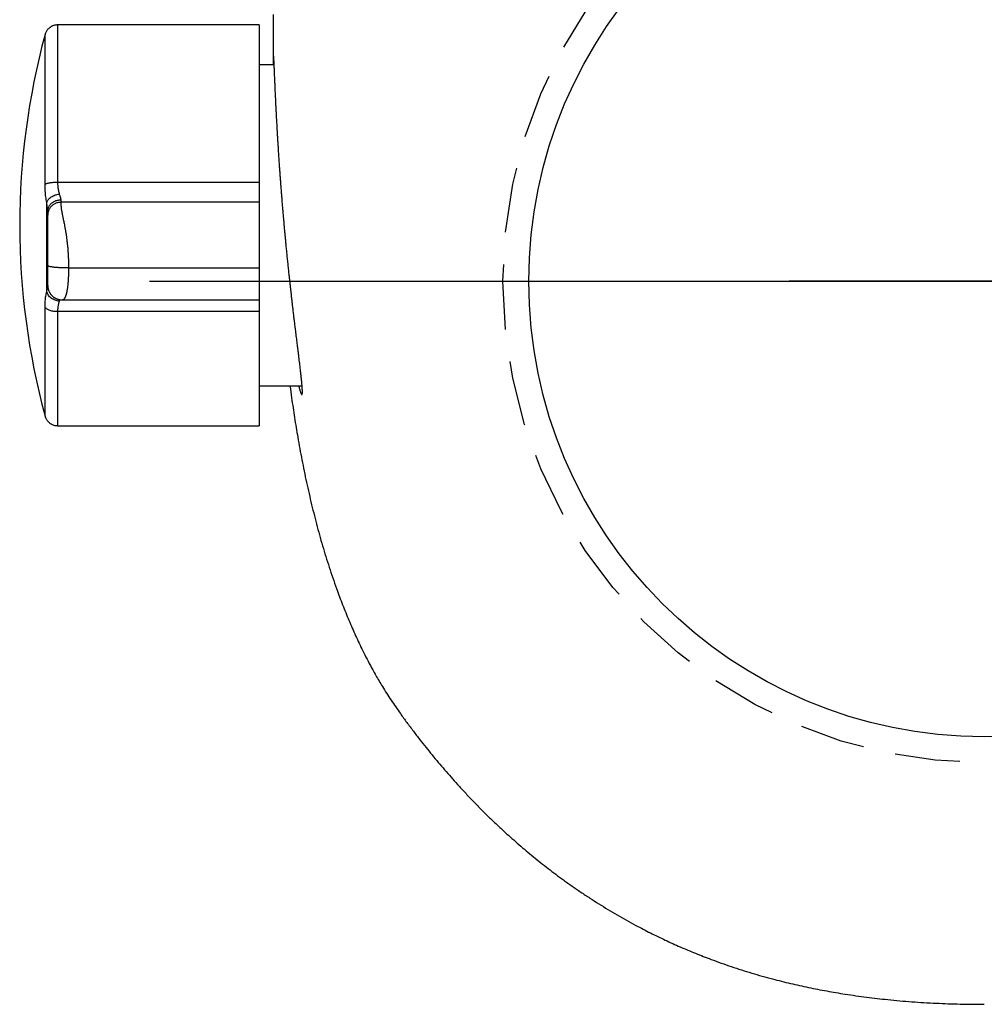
# Model space of a CAD drawing. Header units: centimetres. Extents: x 4120 to 19220, y -7417 to 180.
# Tile 110 of 223: x 12195.31 to 12199.02, y -4506.01 to -4502.22. Entities that reach past the tile are written whole.
import ezdxf

# ---------------------------------------------------------------- set-up
doc = ezdxf.new("R2010")
doc.units = ezdxf.units.CM
doc.linetypes.add('HIDDEN', pattern=[0.375, 0.25, -0.125])
doc.layers.add('A_Wyposażenie', color=8, linetype='Continuous')

# ---------------------------------------------------------------- blocks, each defined once
blk = doc.blocks.new('ORAS_ELECTRA')
for p, q in [((3.5617, 0.5549), (2.7874, 0.5549)), ((2.7874, 0.1156), (2.7874, 0.5549)), ((2.7874, 0.4019), (2.6221, 0.4019)), ((2.7874, 0.0717), (2.7874, 0.1156)), ((2.7874, 0.1156), (3.5617, 0.1156)), ((3.5426, 0.0716), (2.7874, 0.0716)), ((3.5426, 0.0716), (3.5426, 0.0716)), ((3.6034, 0.04), (3.6034, -0.3033)), ((3.5197, -0.0512), (2.7874, -0.0512)), ((2.7874, -0.3808), (2.7874, -0.3035)), ((2.7874, -0.3035), (3.5497, -0.3035)), ((2.7874, -0.9851), (2.7874, -0.3808)), ((3.5617, -0.3808), (2.7874, -0.3808)), ((2.7294, -0.832), (2.7874, -0.832)), ((2.7874, -0.9851), (3.5617, -0.9851))]:
    blk.add_line(p, q)
blk.add_lwpolyline([(-0.75, 0), (0.75, 0)])
at = {"color": 9, "linetype": 'HIDDEN', "true_color": 0xb8b8b8}
blk.add_circle((0, 0), 1.85, dxfattribs=at)
blk.add_arc((0.9003, -0.2151), 2.8071, 344.8647, 15.1366)
for points, knots in [([(2.6687, 0.4019), (2.6666, 0.4174), (2.6629, 0.4456), (2.6569, 0.4863), (2.6511, 0.5241), (2.6451, 0.5618), (2.6384, 0.6015), (2.631, 0.6429), (2.6228, 0.6863), (2.6142, 0.7295), (2.6051, 0.7727), (2.5955, 0.8158), (2.5855, 0.8586), (2.575, 0.901), (2.564, 0.9432), (2.5525, 0.9852), (2.5404, 1.0269), (2.5278, 1.0682), (2.5146, 1.1092), (2.5008, 1.15), (2.4876, 1.1872), (2.4752, 1.2207), (2.4636, 1.2507), (2.4516, 1.2806), (2.4392, 1.3103), (2.4264, 1.3399), (2.4131, 1.3693), (2.3994, 1.3986), (2.3845, 1.429), (2.3683, 1.4605), (2.3527, 1.4895), (2.3387, 1.5147), (2.3263, 1.5361), (2.3125, 1.5592), (2.2971, 1.5839), (2.28, 1.6101), (2.2625, 1.636), (2.2424, 1.6644), (2.2197, 1.6954), (2.1946, 1.7289), (2.17, 1.7608), (2.1459, 1.7913), (2.1224, 1.8203), (2.0986, 1.849), (2.0744, 1.8775), (2.0498, 1.9056), (2.0236, 1.9349), (1.9958, 1.9652), (1.9661, 1.9964), (1.936, 2.0272), (1.9054, 2.0576), (1.8742, 2.0875), (1.8443, 2.1153), (1.8157, 2.1411), (1.7885, 2.1651), (1.761, 2.1886), (1.733, 2.2117), (1.7048, 2.2345), (1.6762, 2.2569), (1.6472, 2.2789), (1.6167, 2.3014), (1.5845, 2.3243), (1.5507, 2.3476), (1.5164, 2.3703), (1.4818, 2.3925), (1.4467, 2.4141), (1.4111, 2.4351), (1.3753, 2.4556), (1.3419, 2.4738), (1.3111, 2.49), (1.2831, 2.5043), (1.2548, 2.5182), (1.2264, 2.5318), (1.1977, 2.545), (1.1687, 2.5579), (1.1395, 2.5704), (1.1098, 2.5826), (1.0801, 2.5945), (1.0473, 2.607), (1.0114, 2.6201), (0.9725, 2.6336), (0.9332, 2.6464), (0.8938, 2.6586), (0.8541, 2.6701), (0.8161, 2.6806), (0.7797, 2.6899), (0.7452, 2.6983), (0.7105, 2.7063), (0.6756, 2.7138), (0.6407, 2.7208), (0.6056, 2.7274), (0.5704, 2.7336), (0.5333, 2.7397), (0.4941, 2.7455), (0.4529, 2.7511), (0.4116, 2.7561), (0.3687, 2.7607), (0.3242, 2.765), (0.2781, 2.7687), (0.2319, 2.7718), (0.1856, 2.7743), (0.1392, 2.7762), (0.0928, 2.7775), (0.0464, 2.7784), (0.0155, 2.7785), (0, 2.7785)], [0, 0, 0, 0, 0.011884, 0.021541, 0.031198, 0.040858, 0.050517, 0.061658, 0.072798, 0.083938, 0.09509, 0.106242, 0.117393, 0.128399, 0.139405, 0.150419, 0.161432, 0.172305, 0.183178, 0.19406, 0.204942, 0.213072, 0.221203, 0.229333, 0.237463, 0.245619, 0.253775, 0.261931, 0.270086, 0.279443, 0.288799, 0.295047, 0.301296, 0.307544, 0.315447, 0.323352, 0.331258, 0.339161, 0.34974, 0.36032, 0.370899, 0.380327, 0.389756, 0.399185, 0.408626, 0.418068, 0.427509, 0.43839, 0.449271, 0.460152, 0.471056, 0.481961, 0.492865, 0.502019, 0.511174, 0.520329, 0.529483, 0.538667, 0.547851, 0.557036, 0.566219, 0.5766, 0.586982, 0.597364, 0.607745, 0.618173, 0.628604, 0.639034, 0.649463, 0.65742, 0.665378, 0.673335, 0.681305, 0.689275, 0.697245, 0.705338, 0.713432, 0.721531, 0.729629, 0.740047, 0.750464, 0.760882, 0.771325, 0.781768, 0.792212, 0.801205, 0.8102, 0.819195, 0.828189, 0.837207, 0.846227, 0.855246, 0.864265, 0.874765, 0.885266, 0.895775, 0.906283, 0.917982, 0.929681, 0.941381, 0.953079, 0.964809, 0.97654, 0.98827, 1, 1, 1, 1]), ([(3.61, 0.518), (3.6095, 0.5196), (3.6085, 0.5228), (3.6066, 0.5271), (3.6045, 0.531), (3.6024, 0.5341), (3.6005, 0.5365), (3.5989, 0.5384), (3.5974, 0.54), (3.596, 0.5414), (3.5944, 0.5428), (3.5923, 0.5445), (3.5896, 0.5465), (3.5864, 0.5485), (3.5825, 0.5505), (3.5781, 0.5523), (3.5731, 0.5537), (3.5675, 0.5547), (3.5637, 0.5549), (3.5617, 0.5549)], [0, 0, 0, 0, 0.078431, 0.1516011, 0.2186896, 0.2790502, 0.32217, 0.3604948, 0.3938979, 0.422293, 0.4507485, 0.4935938, 0.5444787, 0.6032665, 0.6696909, 0.7433181, 0.8235147, 0.9094301, 1, 1, 1, 1]), ([(3.5617, 0.1156), (3.5617, 0.1291), (3.5617, 0.156), (3.5617, 0.1948), (3.5617, 0.2323), (3.5617, 0.2683), (3.5617, 0.3025), (3.5617, 0.3351), (3.5617, 0.3657), (3.5617, 0.3943), (3.5617, 0.4209), (3.5617, 0.4452), (3.5617, 0.4673), (3.5617, 0.4871), (3.5617, 0.5045), (3.5617, 0.5194), (3.5617, 0.5317), (3.5617, 0.5415), (3.5617, 0.5488), (3.5617, 0.5532), (3.5617, 0.5552), (3.5617, 0.5548), (3.5617, 0.5547)], [0, 0, 0, 0, 0.051969, 0.103938, 0.155907, 0.207876, 0.259845, 0.311814, 0.363783, 0.415752, 0.467721, 0.51969, 0.571659, 0.623628, 0.675597, 0.727566, 0.779535, 0.831504, 0.883473, 0.935442, 0.987411, 1, 1, 1, 1]), ([(3.61, 0.5179), (3.61, 0.5179), (3.61, 0.5178), (3.61, 0.5162), (3.61, 0.5136), (3.61, 0.5098), (3.61, 0.5049), (3.61, 0.4989), (3.61, 0.4918), (3.61, 0.4836), (3.61, 0.4745), (3.61, 0.4644), (3.61, 0.4531), (3.61, 0.4408), (3.61, 0.4274), (3.61, 0.413), (3.61, 0.3976), (3.61, 0.3814), (3.61, 0.3644), (3.61, 0.3466), (3.61, 0.3279), (3.61, 0.3084), (3.61, 0.2879), (3.61, 0.2665), (3.61, 0.2444), (3.61, 0.2215), (3.61, 0.1982), (3.61, 0.1743), (3.61, 0.15), (3.61, 0.1252), (3.61, 0.1082), (3.61, 0.0997)], [0, 0, 0, 0, 0.030258, 0.064558, 0.099481, 0.134404, 0.169327, 0.204251, 0.239174, 0.273473, 0.307773, 0.342072, 0.376372, 0.411295, 0.446218, 0.481141, 0.516065, 0.550988, 0.585287, 0.619587, 0.653886, 0.688186, 0.723109, 0.758032, 0.792955, 0.827879, 0.862802, 0.897101, 0.931401, 0.9657, 1, 1, 1, 1]), ([(2.6354, 0.4019), (2.6351, 0.403), (2.6344, 0.4055), (2.6334, 0.4092), (2.6323, 0.413), (2.6313, 0.4165), (2.6303, 0.4198), (2.6292, 0.423), (2.6282, 0.4258), (2.6272, 0.4283), (2.6263, 0.4305), (2.6255, 0.4322), (2.6247, 0.4336), (2.6238, 0.4346), (2.623, 0.4351), (2.6224, 0.4348), (2.6219, 0.4339), (2.6215, 0.4324), (2.6212, 0.4304), (2.6211, 0.4282), (2.621, 0.4257), (2.621, 0.4228), (2.621, 0.4196), (2.6212, 0.4159), (2.6214, 0.4115), (2.6217, 0.4061), (2.6222, 0.3997), (2.6228, 0.3926), (2.6235, 0.3851), (2.6243, 0.3773), (2.6251, 0.3697), (2.6259, 0.3622), (2.6268, 0.3547), (2.6276, 0.3469), (2.6286, 0.3387), (2.6296, 0.3303), (2.6307, 0.3205), (2.6321, 0.3095), (2.6336, 0.297), (2.6352, 0.284), (2.6368, 0.2709), (2.6384, 0.2578), (2.64, 0.2454), (2.6415, 0.2333), (2.6429, 0.2216), (2.6444, 0.2096), (2.6459, 0.1973), (2.6475, 0.1848), (2.6492, 0.1707), (2.6511, 0.1551), (2.6532, 0.1377), (2.6553, 0.12), (2.6574, 0.1024), (2.6594, 0.0852), (2.6612, 0.0691), (2.663, 0.0537), (2.6647, 0.0389), (2.6663, 0.0239), (2.668, 0.0088), (2.6697, -0.0065), (2.6715, -0.0235), (2.6735, -0.0422), (2.6757, -0.0626), (2.6778, -0.0833), (2.6798, -0.1034), (2.6818, -0.123), (2.6835, -0.141), (2.6852, -0.1581), (2.6867, -0.1748), (2.6883, -0.1921), (2.69, -0.2101), (2.6916, -0.2281), (2.6932, -0.2466), (2.6948, -0.2655), (2.6965, -0.2849), (2.6981, -0.3043), (2.6996, -0.3235), (2.7011, -0.3425), (2.7025, -0.3603), (2.7038, -0.377), (2.7049, -0.3926), (2.7061, -0.4081), (2.7072, -0.4235), (2.7083, -0.4388), (2.7094, -0.4555), (2.7106, -0.4735), (2.7119, -0.4927), (2.7131, -0.5117), (2.7142, -0.5299), (2.7153, -0.5471), (2.7162, -0.5625), (2.717, -0.5769), (2.7178, -0.5901), (2.7185, -0.6032), (2.7192, -0.616), (2.7199, -0.6286), (2.7206, -0.6422), (2.7214, -0.6567), (2.7222, -0.6719), (2.7229, -0.6867), (2.7236, -0.7006), (2.7242, -0.7135), (2.7247, -0.7249), (2.7252, -0.7353), (2.7256, -0.7448), (2.726, -0.754), (2.7264, -0.7628), (2.7268, -0.7714), (2.7272, -0.7804), (2.7276, -0.7897), (2.728, -0.7993), (2.7283, -0.8082), (2.7287, -0.8163), (2.729, -0.8235), (2.7293, -0.8296), (2.7295, -0.835), (2.7297, -0.8396), (2.7299, -0.8439), (2.7301, -0.8478), (2.7303, -0.8513), (2.7305, -0.8547), (2.7307, -0.8579), (2.7308, -0.8607), (2.731, -0.8628), (2.7312, -0.8642), (2.7313, -0.865), (2.7314, -0.8651), (2.7315, -0.8648), (2.7316, -0.8641), (2.7317, -0.863), (2.7318, -0.8615), (2.7319, -0.8596), (2.7319, -0.857), (2.732, -0.8537), (2.7321, -0.8495), (2.7321, -0.8445), (2.7322, -0.8391), (2.7322, -0.8348), (2.7322, -0.8324), (2.7322, -0.832)], [0, 0, 0, 0, 0.0042792, 0.0099787, 0.0156781, 0.021404, 0.0271325, 0.0336812, 0.0402309, 0.0467796, 0.0533655, 0.0599525, 0.0665385, 0.075105, 0.0836716, 0.0922755, 0.1008795, 0.1086514, 0.1164303, 0.1228835, 0.1293378, 0.135791, 0.1422804, 0.1487709, 0.1552604, 0.1636998, 0.1721392, 0.1806144, 0.1890896, 0.1967438, 0.2044047, 0.2108416, 0.2172794, 0.2237163, 0.2301885, 0.2366616, 0.2431338, 0.2515487, 0.2599637, 0.2684131, 0.2768626, 0.2844923, 0.2921284, 0.2986405, 0.3051535, 0.3116655, 0.3182132, 0.3247618, 0.3313095, 0.3398225, 0.3483355, 0.3568835, 0.3654316, 0.3731504, 0.3808757, 0.3874612, 0.3940477, 0.4006332, 0.4072552, 0.4138782, 0.4205002, 0.4291111, 0.4377221, 0.4463692, 0.4550164, 0.4628257, 0.4706418, 0.477228, 0.4838183, 0.4911381, 0.498458, 0.5058002, 0.5131423, 0.5210725, 0.5290028, 0.5369615, 0.5449203, 0.5527456, 0.5605779, 0.5671458, 0.5737147, 0.5802826, 0.5868873, 0.593493, 0.6000978, 0.6086872, 0.6172766, 0.6259026, 0.6345286, 0.6423194, 0.650117, 0.6566572, 0.6631984, 0.6697386, 0.6763153, 0.682893, 0.6894697, 0.6980223, 0.7065749, 0.7151638, 0.7237526, 0.7315096, 0.7392733, 0.7458024, 0.7523325, 0.7588616, 0.765427, 0.7719935, 0.7785589, 0.7870967, 0.7956344, 0.8042082, 0.812782, 0.8205252, 0.8282751, 0.8348041, 0.841334, 0.847863, 0.8544283, 0.8609946, 0.8675599, 0.8760975, 0.884635, 0.8932085, 0.9017821, 0.909525, 0.9172746, 0.9238053, 0.930337, 0.9368677, 0.9434348, 0.9500028, 0.9565699, 0.9651097, 0.9736495, 0.9822254, 0.9908012, 0.9985463, 1, 1, 1, 1]), ([(3.5553, 0.0765), (3.556, 0.0782), (3.5573, 0.0817), (3.5589, 0.0876), (3.5602, 0.094), (3.5611, 0.1008), (3.5616, 0.108), (3.5617, 0.1131), (3.5617, 0.1156)], [0, 0, 0, 0, 0.1721607, 0.3417805, 0.5091093, 0.6744073, 0.8379446, 1, 1, 1, 1]), ([(3.61, 0.0997), (3.6092, 0.1008), (3.6076, 0.103), (3.6036, 0.106), (3.5985, 0.1088), (3.5923, 0.1113), (3.5852, 0.1132), (3.5775, 0.1146), (3.5696, 0.1154), (3.5643, 0.1155), (3.5617, 0.1156)], [0, 0, 0, 0, 0.1191402, 0.243165, 0.3706743, 0.5, 0.6293257, 0.756835, 0.8808598, 1, 1, 1, 1]), ([(3.5528, 0.0707), (3.5531, 0.0713), (3.5538, 0.0731), (3.5547, 0.0751), (3.5553, 0.0765)], [0, 0, 0, 0, 0.333283, 1, 1, 1, 1]), ([(3.5553, 0.0765), (3.5579, 0.0762), (3.5633, 0.0754), (3.5713, 0.073), (3.5791, 0.0694), (3.5863, 0.0648), (3.5925, 0.0593), (3.5975, 0.0531), (3.6013, 0.0467), (3.6027, 0.0422), (3.6034, 0.04)], [0, 0, 0, 0, 0.118749, 0.242699, 0.370375, 0.5, 0.629625, 0.757301, 0.881251, 1, 1, 1, 1]), ([(3.61, 0.0997), (3.61, 0.0958), (3.6099, 0.088), (3.6093, 0.0769), (3.6084, 0.0665), (3.6071, 0.0568), (3.6055, 0.0478), (3.6041, 0.0426), (3.6034, 0.04)], [0, 0, 0, 0, 0.165911, 0.33128, 0.498335, 0.665401, 0.831978, 1, 1, 1, 1]), ([(2.7874, -0.0512), (2.7874, -0.0486), (2.7874, -0.0433), (2.7874, -0.0357), (2.7874, -0.0284), (2.7874, -0.0214), (2.7874, -0.0147), (2.7874, -0.0083), (2.7874, -0.0022), (2.7874, 0.0036), (2.7874, 0.0091), (2.7874, 0.0144), (2.7874, 0.0193), (2.7874, 0.024), (2.7874, 0.0284), (2.7874, 0.0328), (2.7874, 0.037), (2.7874, 0.0411), (2.7874, 0.0449), (2.7874, 0.0484), (2.7874, 0.0516), (2.7874, 0.0545), (2.7874, 0.0573), (2.7874, 0.0599), (2.7874, 0.0622), (2.7874, 0.0643), (2.7874, 0.0661), (2.7874, 0.0677), (2.7874, 0.0691), (2.7874, 0.0702), (2.7874, 0.071), (2.7874, 0.0715), (2.7874, 0.0716), (2.7874, 0.0716), (2.7874, 0.0716)], [0, 0, 0, 0, 0.019721, 0.03899, 0.057967, 0.076814, 0.095683, 0.114718, 0.134051, 0.153798, 0.17406, 0.194923, 0.216457, 0.238722, 0.261761, 0.285612, 0.313317, 0.342096, 0.371961, 0.402918, 0.434962, 0.468086, 0.502274, 0.541086, 0.581133, 0.622379, 0.664784, 0.708307, 0.762973, 0.819155, 0.87676, 0.935693, 0.995855, 1, 1, 1, 1]), ([(3.5197, -0.0512), (3.5197, -0.0486), (3.5197, -0.0435), (3.5199, -0.0359), (3.52, -0.0284), (3.5202, -0.0212), (3.5205, -0.0142), (3.5209, -0.0073), (3.5213, -0.0007), (3.5218, 0.0056), (3.5223, 0.0114), (3.5229, 0.0167), (3.5233, 0.0202), (3.5236, 0.0225), (3.5238, 0.0237), (3.5239, 0.0249), (3.5241, 0.0261), (3.5242, 0.0272), (3.5245, 0.0292), (3.525, 0.0321), (3.5257, 0.0358), (3.5264, 0.0395), (3.5272, 0.0433), (3.5281, 0.047), (3.529, 0.0503), (3.5299, 0.0533), (3.5308, 0.056), (3.5317, 0.0585), (3.5327, 0.0609), (3.5337, 0.063), (3.5349, 0.0653), (3.5362, 0.0673), (3.5377, 0.069), (3.539, 0.0702), (3.5402, 0.071), (3.5413, 0.0714), (3.5421, 0.0716), (3.5425, 0.0716), (3.5426, 0.0716)], [0, 0, 0, 0, 0.01917, 0.038292, 0.057502, 0.076956, 0.09682, 0.117269, 0.138479, 0.160625, 0.183871, 0.204366, 0.225833, 0.231627, 0.237495, 0.243437, 0.249456, 0.255552, 0.261727, 0.28189, 0.304533, 0.329846, 0.358036, 0.389317, 0.423917, 0.45358, 0.485546, 0.519924, 0.556824, 0.596349, 0.638597, 0.700325, 0.760775, 0.819502, 0.876112, 0.93026, 0.981648, 1, 1, 1, 1]), ([(3.5997, 0.0163), (3.5997, 0.0165), (3.5997, 0.017), (3.5997, 0.0179), (3.5997, 0.0187), (3.5996, 0.0195), (3.5996, 0.0202), (3.5996, 0.0209), (3.5995, 0.0214), (3.5995, 0.0219), (3.5994, 0.0223), (3.5994, 0.0227), (3.5993, 0.023), (3.5993, 0.0233), (3.5993, 0.0236), (3.5992, 0.024), (3.5991, 0.0244), (3.5991, 0.0249), (3.5989, 0.0258), (3.5987, 0.0272), (3.5981, 0.0298), (3.5972, 0.033), (3.5958, 0.0367), (3.5943, 0.0401), (3.5927, 0.0432), (3.5909, 0.0462), (3.5892, 0.0486), (3.5878, 0.0504), (3.5868, 0.0516), (3.586, 0.0525), (3.5853, 0.0533), (3.5845, 0.0541), (3.5835, 0.0551), (3.5823, 0.0563), (3.5805, 0.0579), (3.5783, 0.0597), (3.5758, 0.0615), (3.5733, 0.0632), (3.5709, 0.0645), (3.5686, 0.0657), (3.5666, 0.0666), (3.5648, 0.0674), (3.5631, 0.068), (3.5613, 0.0687), (3.5592, 0.0693), (3.5569, 0.0699), (3.5543, 0.0705), (3.5521, 0.0709), (3.5502, 0.0711), (3.5487, 0.0713), (3.547, 0.0715), (3.5449, 0.0716), (3.5435, 0.0716), (3.5427, 0.0716)], [0, 0, 0, 0, 0.041021, 0.077129, 0.108289, 0.134488, 0.155745, 0.166554, 0.175503, 0.182672, 0.188223, 0.190501, 0.192537, 0.19444, 0.19634, 0.198367, 0.203303, 0.208682, 0.214023, 0.226465, 0.24817, 0.285339, 0.314754, 0.343372, 0.372817, 0.40328, 0.434823, 0.453059, 0.467575, 0.478348, 0.486536, 0.495857, 0.510203, 0.526983, 0.546081, 0.579762, 0.61095, 0.639622, 0.668015, 0.693395, 0.715765, 0.735138, 0.75305, 0.773725, 0.797404, 0.824822, 0.855364, 0.888996, 0.905911, 0.923594, 0.944615, 0.9701, 1, 1, 1, 1]), ([(3.6034, 0.04), (3.6029, 0.0371), (3.602, 0.0315), (3.6008, 0.0242), (3.5999, 0.0178), (3.5998, 0.0145), (3.5997, 0.0128)], [0, 0, 0, 0, 0.266792, 0.520964, 0.764581, 1, 1, 1, 1]), ([(3.5997, 0.0162), (3.5997, 0.016), (3.5997, 0.0157), (3.5997, 0.0147), (3.5997, 0.0133), (3.5997, 0.0115), (3.5997, 0.0093), (3.5997, 0.0068), (3.5997, 0.0038), (3.5997, 0.0008), (3.5997, -0.0021), (3.5997, -0.0048), (3.5997, -0.0077), (3.5997, -0.0107), (3.5997, -0.0139), (3.5997, -0.0173), (3.5997, -0.0209), (3.5997, -0.0247), (3.5997, -0.028), (3.5997, -0.0305), (3.5997, -0.0321), (3.5997, -0.0338), (3.5997, -0.0354), (3.5997, -0.0371), (3.5997, -0.0396), (3.5997, -0.0429), (3.5997, -0.0464), (3.5997, -0.0488), (3.5997, -0.0501), (3.5997, -0.0514), (3.5997, -0.0527), (3.5997, -0.054), (3.5997, -0.0553), (3.5997, -0.0563), (3.5997, -0.0571), (3.5997, -0.0576), (3.5997, -0.0582), (3.5997, -0.0591), (3.5997, -0.0598), (3.5997, -0.0603)], [0, 0, 0, 0, 0.076078, 0.15297, 0.227006, 0.298208, 0.366602, 0.432213, 0.495074, 0.555219, 0.594456, 0.632169, 0.668376, 0.703094, 0.736346, 0.768157, 0.800233, 0.830287, 0.858366, 0.86887, 0.879083, 0.889008, 0.898651, 0.908017, 0.917111, 0.938818, 0.957286, 0.962758, 0.967903, 0.972732, 0.977263, 0.981513, 0.985504, 0.989865, 0.991183, 0.992445, 0.993663, 0.996026, 1, 1, 1, 1]), ([(2.7874, -0.3035), (2.7874, -0.3017), (2.7874, -0.2982), (2.7874, -0.2926), (2.7874, -0.287), (2.7874, -0.2811), (2.7874, -0.275), (2.7874, -0.2687), (2.7874, -0.2626), (2.7874, -0.2568), (2.7874, -0.2513), (2.7874, -0.2456), (2.7874, -0.2398), (2.7874, -0.2337), (2.7874, -0.2275), (2.7874, -0.2213), (2.7874, -0.2152), (2.7874, -0.2092), (2.7874, -0.2031), (2.7874, -0.1968), (2.7874, -0.1903), (2.7874, -0.1841), (2.7874, -0.1782), (2.7874, -0.1726), (2.7874, -0.167), (2.7874, -0.1612), (2.7874, -0.1553), (2.7874, -0.1493), (2.7874, -0.1432), (2.7874, -0.137), (2.7874, -0.1307), (2.7874, -0.1242), (2.7874, -0.1176), (2.7874, -0.1108), (2.7874, -0.1039), (2.7874, -0.0969), (2.7874, -0.0896), (2.7874, -0.0823), (2.7874, -0.0747), (2.7874, -0.067), (2.7874, -0.0591), (2.7874, -0.0539), (2.7874, -0.0512)], [0, 0, 0, 0, 0.049887, 0.099698, 0.149297, 0.198547, 0.247314, 0.295466, 0.34287, 0.379507, 0.415541, 0.45091, 0.485556, 0.519419, 0.552445, 0.584578, 0.61163, 0.637943, 0.663488, 0.688238, 0.712168, 0.735259, 0.752802, 0.769811, 0.786283, 0.802217, 0.817617, 0.832489, 0.846477, 0.85999, 0.873048, 0.885678, 0.897914, 0.909797, 0.921379, 0.932718, 0.943882, 0.954949, 0.966002, 0.977133, 0.988433, 1, 1, 1, 1]), ([(3.5497, -0.3035), (3.5497, -0.3018), (3.5497, -0.2983), (3.5493, -0.2928), (3.5487, -0.2869), (3.5479, -0.2809), (3.547, -0.2747), (3.5462, -0.2701), (3.5457, -0.2672), (3.5455, -0.266), (3.5453, -0.2648), (3.5451, -0.2637), (3.5448, -0.2621), (3.5443, -0.2597), (3.5436, -0.2561), (3.5428, -0.2522), (3.5419, -0.2479), (3.5409, -0.2431), (3.5397, -0.2373), (3.5383, -0.2302), (3.5366, -0.2217), (3.535, -0.2134), (3.5336, -0.2059), (3.5325, -0.1997), (3.5314, -0.1935), (3.5304, -0.1875), (3.5295, -0.1816), (3.5286, -0.1759), (3.5278, -0.1702), (3.5271, -0.1647), (3.5263, -0.1594), (3.5256, -0.1538), (3.5251, -0.1496), (3.5248, -0.1469), (3.5248, -0.1461), (3.5247, -0.1454), (3.5246, -0.1446), (3.5245, -0.1438), (3.5242, -0.1409), (3.5237, -0.1359), (3.523, -0.1284), (3.5224, -0.1209), (3.5218, -0.1133), (3.5213, -0.1056), (3.5209, -0.0979), (3.5205, -0.0902), (3.5202, -0.0824), (3.52, -0.0746), (3.5199, -0.0668), (3.5197, -0.059), (3.5197, -0.0538), (3.5197, -0.0512)], [0, 0, 0, 0, 0.047929, 0.097632, 0.148959, 0.20173, 0.249192, 0.297439, 0.305998, 0.314574, 0.323166, 0.331729, 0.336957, 0.358592, 0.382731, 0.408606, 0.436117, 0.465151, 0.495573, 0.53725, 0.580638, 0.625264, 0.652229, 0.677298, 0.700547, 0.722056, 0.741908, 0.760187, 0.77698, 0.792763, 0.807157, 0.82025, 0.835675, 0.837547, 0.839386, 0.841193, 0.842966, 0.844708, 0.846419, 0.862519, 0.877721, 0.8921, 0.905742, 0.918737, 0.931183, 0.943183, 0.95484, 0.966256, 0.977529, 0.98875, 1, 1, 1, 1]), ([(3.5197, -0.0512), (3.5229, -0.0512), (3.5295, -0.0512), (3.5394, -0.0515), (3.5485, -0.0518), (3.5566, -0.0522), (3.5636, -0.0527), (3.5703, -0.0532), (3.5764, -0.0538), (3.5819, -0.0545), (3.5868, -0.0553), (3.5909, -0.0561), (3.5946, -0.057), (3.5975, -0.058), (3.5994, -0.0591), (3.5996, -0.0599), (3.5997, -0.0603)], [0, 0, 0, 0, 0.076805, 0.156939, 0.239951, 0.303775, 0.368607, 0.434128, 0.5, 0.565872, 0.631393, 0.696225, 0.760049, 0.843061, 0.923195, 1, 1, 1, 1]), ([(3.5997, -0.0603), (3.5997, -0.0606), (3.5997, -0.0612), (3.5997, -0.0619), (3.5997, -0.0627), (3.5997, -0.0635), (3.5997, -0.0643), (3.5997, -0.0648), (3.5997, -0.0656), (3.5997, -0.0667), (3.5997, -0.0681), (3.5997, -0.0696), (3.5997, -0.0713), (3.5997, -0.0732), (3.5997, -0.0753), (3.5997, -0.0777), (3.5997, -0.0802), (3.5997, -0.0827), (3.5997, -0.0862), (3.5997, -0.0906), (3.5997, -0.0958), (3.5997, -0.101), (3.5997, -0.1064), (3.5997, -0.1117), (3.5997, -0.1176), (3.5997, -0.124), (3.5997, -0.1307), (3.5997, -0.1374), (3.5997, -0.1441), (3.5997, -0.1512), (3.5997, -0.1587), (3.5997, -0.1666), (3.5997, -0.1742), (3.5997, -0.1818), (3.5997, -0.1891), (3.5997, -0.1962), (3.5997, -0.2032), (3.5997, -0.2098), (3.5997, -0.217), (3.5997, -0.2246), (3.5997, -0.2326), (3.5997, -0.2402), (3.5997, -0.2474), (3.5997, -0.2519), (3.5997, -0.2541)], [0, 0, 0, 0, 0.001701, 0.002985, 0.003853, 0.006141, 0.006983, 0.007871, 0.008809, 0.011147, 0.013741, 0.016608, 0.01976, 0.023207, 0.027986, 0.033081, 0.038503, 0.044262, 0.050366, 0.063113, 0.076757, 0.091334, 0.106873, 0.123398, 0.140929, 0.164183, 0.188733, 0.214605, 0.241819, 0.270395, 0.30684, 0.344941, 0.384718, 0.426192, 0.469379, 0.513475, 0.55925, 0.606715, 0.65169, 0.717432, 0.785117, 0.854763, 0.926386, 1, 1, 1, 1]), ([(3.5497, -0.3035), (3.5517, -0.3034), (3.5558, -0.3033), (3.562, -0.3021), (3.5677, -0.3003), (3.5728, -0.2981), (3.5772, -0.2955), (3.5813, -0.2925), (3.5851, -0.2891), (3.5886, -0.2853), (3.5916, -0.2812), (3.5942, -0.2769), (3.5965, -0.2719), (3.5983, -0.2663), (3.5995, -0.2601), (3.5997, -0.2561), (3.5997, -0.2541)], [0, 0, 0, 0, 0.076805, 0.156939, 0.239951, 0.303775, 0.368607, 0.434128, 0.5, 0.565872, 0.631393, 0.696225, 0.760049, 0.843061, 0.923195, 1, 1, 1, 1]), ([(3.5997, -0.2541), (3.5997, -0.2548), (3.5997, -0.2562), (3.5997, -0.2594), (3.5997, -0.2633), (3.5997, -0.2667), (3.5997, -0.2684)], [0, 0, 0, 0, 0.250764, 0.5, 0.749236, 1, 1, 1, 1]), ([(3.5997, -0.2684), (3.5997, -0.2702), (3.5995, -0.2739), (3.5983, -0.2794), (3.5965, -0.2845), (3.5942, -0.289), (3.5916, -0.2929), (3.5886, -0.2966), (3.5851, -0.3), (3.5813, -0.3031), (3.5772, -0.3058), (3.5728, -0.3081), (3.5677, -0.3102), (3.562, -0.3118), (3.5558, -0.3129), (3.5517, -0.313), (3.5497, -0.313)], [0, 0, 0, 0, 0.076805, 0.156939, 0.239951, 0.303775, 0.368607, 0.434128, 0.5, 0.565872, 0.631393, 0.696225, 0.760049, 0.843061, 0.923195, 1, 1, 1, 1]), ([(3.5997, -0.2684), (3.5998, -0.2707), (3.5999, -0.2755), (3.6008, -0.2838), (3.602, -0.2931), (3.6029, -0.2998), (3.6034, -0.3033)], [0, 0, 0, 0, 0.235419, 0.479036, 0.733208, 1, 1, 1, 1]), ([(3.5553, -0.3353), (3.5547, -0.3335), (3.5536, -0.33), (3.5522, -0.3255), (3.551, -0.321), (3.55, -0.3168), (3.5498, -0.3142), (3.5497, -0.313)], [0, 0, 0, 0, 0.2023635, 0.3901898, 0.5636404, 0.7972661, 1, 1, 1, 1]), ([(3.6034, -0.3033), (3.6027, -0.3051), (3.6013, -0.3088), (3.5975, -0.3143), (3.5925, -0.3195), (3.5863, -0.3243), (3.5791, -0.3284), (3.5713, -0.3317), (3.5633, -0.334), (3.5579, -0.3349), (3.5553, -0.3353)], [0, 0, 0, 0, 0.118749, 0.242699, 0.370375, 0.5, 0.629625, 0.757301, 0.881251, 1, 1, 1, 1]), ([(3.5617, -0.3808), (3.5617, -0.3781), (3.5616, -0.3725), (3.5611, -0.3645), (3.5602, -0.3567), (3.5589, -0.3491), (3.5573, -0.3419), (3.556, -0.3375), (3.5553, -0.3353)], [0, 0, 0, 0, 0.162055, 0.325593, 0.490891, 0.658219, 0.827839, 1, 1, 1, 1]), ([(3.6034, -0.3033), (3.6041, -0.3066), (3.6055, -0.3133), (3.6071, -0.3242), (3.6084, -0.3357), (3.6093, -0.3476), (3.6099, -0.3601), (3.61, -0.3686), (3.61, -0.3728)], [0, 0, 0, 0, 0.167999, 0.334577, 0.501664, 0.668698, 0.834066, 1, 1, 1, 1]), ([(3.61, -0.3728), (3.6092, -0.3734), (3.6076, -0.3745), (3.6036, -0.376), (3.5985, -0.3774), (3.5923, -0.3786), (3.5852, -0.3796), (3.5775, -0.3803), (3.5696, -0.3807), (3.5643, -0.3808), (3.5617, -0.3808)], [0, 0, 0, 0, 0.11914, 0.243165, 0.370674, 0.5, 0.629326, 0.756835, 0.88086, 1, 1, 1, 1]), ([(3.61, -0.3728), (3.61, -0.3822), (3.61, -0.401), (3.61, -0.4287), (3.61, -0.4561), (3.61, -0.4832), (3.61, -0.5097), (3.61, -0.5356), (3.61, -0.5608), (3.61, -0.5855), (3.61, -0.6099), (3.61, -0.6337), (3.61, -0.6571), (3.61, -0.6798), (3.61, -0.7017), (3.61, -0.7228), (3.61, -0.743), (3.61, -0.7623), (3.61, -0.7807), (3.61, -0.7984), (3.61, -0.8154), (3.61, -0.8315), (3.61, -0.8466), (3.61, -0.8608), (3.61, -0.8739), (3.61, -0.8859), (3.61, -0.8968), (3.61, -0.9067), (3.61, -0.9157), (3.61, -0.9236), (3.61, -0.9305), (3.61, -0.9362), (3.61, -0.9409), (3.61, -0.9444), (3.61, -0.9468), (3.61, -0.948), (3.61, -0.948), (3.61, -0.948)], [0, 0, 0, 0, 0.02907, 0.058141, 0.087211, 0.116281, 0.145352, 0.173903, 0.202454, 0.231005, 0.259557, 0.288627, 0.317697, 0.346768, 0.375838, 0.404908, 0.433459, 0.462011, 0.490562, 0.519113, 0.548184, 0.577254, 0.606324, 0.635395, 0.664465, 0.693016, 0.721567, 0.750119, 0.77867, 0.80774, 0.836811, 0.865881, 0.894951, 0.924021, 0.952573, 0.981124, 1, 1, 1, 1]), ([(3.5617, -0.9849), (3.5617, -0.985), (3.5617, -0.9854), (3.5617, -0.9837), (3.5617, -0.9796), (3.5617, -0.9727), (3.5617, -0.9632), (3.5617, -0.9512), (3.5617, -0.9366), (3.5617, -0.9195), (3.5617, -0.9001), (3.5617, -0.8783), (3.5617, -0.8542), (3.5617, -0.8279), (3.5617, -0.7995), (3.5617, -0.7691), (3.5617, -0.7369), (3.5617, -0.7028), (3.5617, -0.667), (3.5617, -0.6297), (3.5617, -0.591), (3.5617, -0.551), (3.5617, -0.5099), (3.5617, -0.4677), (3.5617, -0.4247), (3.5617, -0.3954), (3.5617, -0.3808)], [0, 0, 0, 0, 0.005033, 0.048292, 0.091552, 0.134811, 0.17807, 0.22133, 0.264589, 0.307849, 0.351108, 0.394368, 0.437627, 0.480887, 0.524146, 0.567405, 0.610665, 0.653924, 0.697184, 0.740443, 0.783703, 0.826962, 0.870222, 0.913481, 0.956741, 1, 1, 1, 1]), ([(2.7328, -1.0252), (2.7328, -1.0236), (2.7328, -1.0209), (2.7328, -1.0172), (2.7329, -1.0144), (2.7329, -1.0119), (2.7329, -1.0095), (2.7329, -1.0073), (2.7329, -1.0053), (2.7329, -1.0034), (2.733, -1.0014), (2.733, -0.9992), (2.733, -0.9967), (2.733, -0.9934), (2.733, -0.9892), (2.7331, -0.9843), (2.7331, -0.98), (2.7331, -0.9766), (2.7331, -0.9742), (2.7331, -0.972), (2.7331, -0.9701), (2.7332, -0.9684), (2.7332, -0.9667), (2.7332, -0.9649), (2.7332, -0.9629), (2.7332, -0.9607), (2.7332, -0.9585), (2.7332, -0.9562), (2.7332, -0.9538), (2.7332, -0.9514), (2.7332, -0.9489), (2.7333, -0.9463), (2.7333, -0.9428), (2.7333, -0.9385), (2.7333, -0.9339), (2.7333, -0.93), (2.7333, -0.9268), (2.7333, -0.9239), (2.7333, -0.9212), (2.7334, -0.9186), (2.7334, -0.9161), (2.7334, -0.9138), (2.7334, -0.9114), (2.7334, -0.9088), (2.7334, -0.9059), (2.7334, -0.9028), (2.7334, -0.8997), (2.7334, -0.8968), (2.7334, -0.8941), (2.7334, -0.8915), (2.7334, -0.8891), (2.7334, -0.887), (2.7334, -0.8852), (2.7334, -0.8831), (2.7334, -0.8806), (2.7334, -0.8777), (2.7334, -0.8753), (2.7334, -0.8733), (2.7334, -0.8716), (2.7334, -0.8697), (2.7334, -0.8676), (2.7334, -0.8653), (2.7334, -0.8629), (2.7334, -0.8604), (2.7334, -0.8576), (2.7334, -0.8544), (2.7334, -0.8511), (2.7334, -0.8481), (2.7334, -0.8456), (2.7334, -0.8434), (2.7334, -0.8413), (2.7334, -0.8392), (2.7334, -0.837), (2.7334, -0.8346), (2.7334, -0.8329), (2.7334, -0.832)], [0, 0, 0, 0, 0.025346, 0.041514, 0.055857, 0.06875, 0.08098, 0.092572, 0.102123, 0.112108, 0.12253, 0.133537, 0.146021, 0.160132, 0.184501, 0.210263, 0.236236, 0.250249, 0.263083, 0.274263, 0.283805, 0.292587, 0.301103, 0.309352, 0.320331, 0.331606, 0.343364, 0.355775, 0.366984, 0.379486, 0.392895, 0.406407, 0.419997, 0.446769, 0.473511, 0.49133, 0.507531, 0.522448, 0.536266, 0.54984, 0.563598, 0.574662, 0.586898, 0.600495, 0.615341, 0.631272, 0.648204, 0.662699, 0.676923, 0.690761, 0.703171, 0.713907, 0.72309, 0.731765, 0.746959, 0.761608, 0.777025, 0.784694, 0.793131, 0.802937, 0.814112, 0.826455, 0.839046, 0.851769, 0.864615, 0.883765, 0.901031, 0.916411, 0.929903, 0.940738, 0.951503, 0.96226, 0.973257, 0.985821, 1, 1, 1, 1]), ([(3.5617, -0.985), (3.5634, -0.985), (3.5667, -0.9849), (3.5715, -0.9842), (3.5757, -0.9831), (3.5792, -0.9819), (3.5821, -0.9807), (3.5843, -0.9797), (3.5863, -0.9786), (3.5879, -0.9776), (3.5898, -0.9765), (3.5919, -0.9749), (3.5945, -0.9728), (3.5973, -0.9702), (3.6003, -0.967), (3.6032, -0.9632), (3.6059, -0.9587), (3.6083, -0.9537), (3.6094, -0.95), (3.61, -0.9481)], [0, 0, 0, 0, 0.07845, 0.151634, 0.218731, 0.279096, 0.322217, 0.36054, 0.39394, 0.422331, 0.450782, 0.49362, 0.544498, 0.60328, 0.669699, 0.743322, 0.823516, 0.90943, 1, 1, 1, 1])]:
    blk.add_open_spline(points, degree=3, knots=knots)
blk.add_open_spline([(3.5497, -0.313), (3.5497, -0.3116), (3.5497, -0.3086), (3.5497, -0.3054), (3.5497, -0.3042), (3.5497, -0.3035)], degree=3)
blk = doc.blocks.new('wyposażenie blok')
at = {"layer": 'A_Wyposażenie', "color": 8}
blk.add_line((878.2366, -552.9977), (884.6546, -552.9977), dxfattribs=at)
blk.add_circle((881.4456, -552.9977), 1.7507, dxfattribs=at)
at = {"layer": 'A_Wyposażenie', "color": 8, "rotation": 180}
blk.add_blockref('ORAS_ELECTRA', (881.4456, -552.9977), dxfattribs=at)

msp = doc.modelspace()

# ---------------------------------------------------------------- block references
at = {"layer": 'A_Wyposażenie'}
msp.add_blockref('wyposażenie blok', (11317.5751, -3950.2297), dxfattribs=at)

doc.saveas('drawing.dxf')
